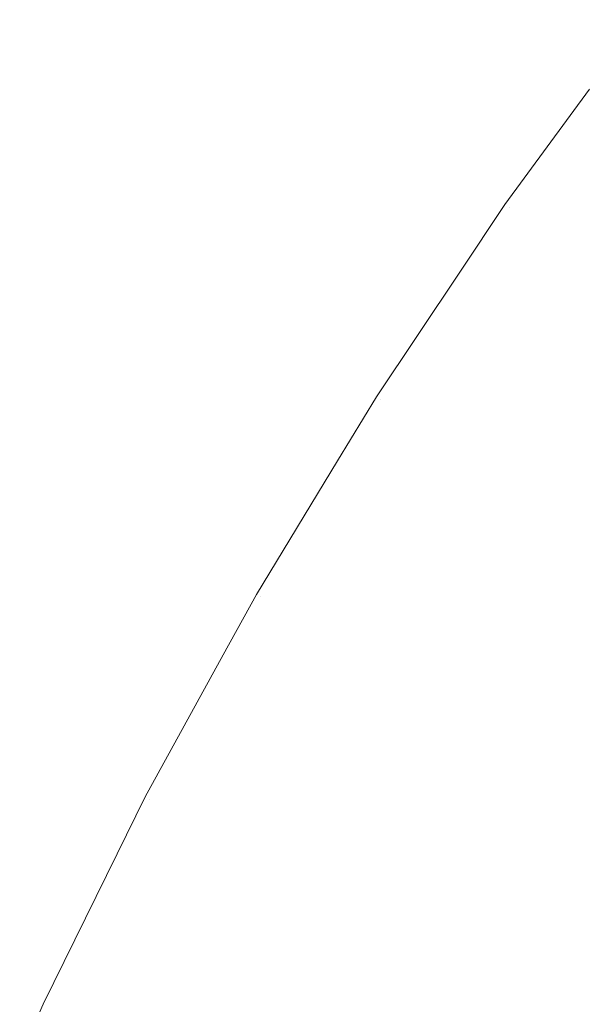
# Model space of a CAD drawing. Header units: centimetres. Extents: x -26 to 27.3, y 37.2 to 39.
# Tile 53 of 256: x -25.9508 to -25.9401, y 38.9424 to 38.961. Entities that reach past the tile are written whole.
import ezdxf

# ---------------------------------------------------------------- set-up
doc = ezdxf.new("R2010")
doc.units = ezdxf.units.CM
doc.header["$LTSCALE"] = 2.54
doc.layers.add('Lucido design-1', color=7, linetype='Continuous')

# ---------------------------------------------------------------- blocks, each defined once
blk = doc.blocks.new('Gruppo-6-1')
at = {"color": 7, "linetype": 'Continuous', "lineweight": 9}
for points, invisible_edges in [([(-25.940051, 38.959649, -349.382667), (-25.941649, 38.95747, -349.382667), (-25.94161, 38.957443, -349.379592), (-25.939032, 38.960959, -349.379592)], 14), ([(-25.940051, 38.959649, -373.34943), (-25.941649, 38.95747, -373.34943), (-25.94161, 38.957443, -373.346355), (-25.939032, 38.960959, -373.346355)], 14), ([(-25.938994, 38.96093, -349.987027), (-25.941571, 38.957415, -349.987027), (-25.941649, 38.95747, -349.982667), (-25.940051, 38.959649, -349.982667)], 11), ([(-25.938994, 38.96093, -373.95379), (-25.941571, 38.957415, -373.95379), (-25.941649, 38.95747, -373.94943), (-25.940051, 38.959649, -373.94943)], 11), ([(-25.941435, 38.95732, -349.375446), (-25.938862, 38.960829, -349.375446), (-25.939032, 38.960959, -349.379592), (-25.94161, 38.957443, -349.379592)], 15), ([(-25.941435, 38.95732, -373.342209), (-25.938862, 38.960829, -373.342209), (-25.939032, 38.960959, -373.346355), (-25.94161, 38.957443, -373.346355)], 15), ([(-25.941571, 38.957415, -349.987027), (-25.938994, 38.96093, -349.987027), (-25.938782, 38.960768, -349.991159), (-25.941353, 38.957262, -349.991159)], 15), ([(-25.941571, 38.957415, -373.95379), (-25.938994, 38.96093, -373.95379), (-25.938782, 38.960768, -373.957922), (-25.941353, 38.957262, -373.957922)], 15), ([(-25.941119, 38.957099, -349.37131), (-25.938556, 38.960594, -349.37131), (-25.938862, 38.960829, -349.375446), (-25.941435, 38.95732, -349.375446)], 15), ([(-25.941119, 38.957099, -373.338073), (-25.938556, 38.960594, -373.338073), (-25.938862, 38.960829, -373.342209), (-25.941435, 38.95732, -373.342209)], 15), ([(-25.941353, 38.957262, -349.991159), (-25.938782, 38.960768, -349.991159), (-25.938436, 38.960502, -349.995273), (-25.940995, 38.957012, -349.995273)], 15), ([(-25.941353, 38.957262, -373.957922), (-25.938782, 38.960768, -373.957922), (-25.938436, 38.960502, -373.962036), (-25.940995, 38.957012, -373.962036)], 15), ([(-25.940662, 38.956778, -349.367189), (-25.938113, 38.960255, -349.367189), (-25.938556, 38.960594, -349.37131), (-25.941119, 38.957099, -349.37131)], 15), ([(-25.940662, 38.956778, -373.333952), (-25.938113, 38.960255, -373.333952), (-25.938556, 38.960594, -373.338073), (-25.941119, 38.957099, -373.338073)], 15), ([(-25.940995, 38.957012, -349.995273), (-25.938436, 38.960502, -349.995273), (-25.937955, 38.960134, -349.999363), (-25.940499, 38.956665, -349.999363)], 15), ([(-25.940995, 38.957012, -373.962036), (-25.938436, 38.960502, -373.962036), (-25.937955, 38.960134, -373.966126), (-25.940499, 38.956665, -373.966126)], 15), ([(-25.940064, 38.95636, -349.363092), (-25.937534, 38.95981, -349.363092), (-25.938113, 38.960255, -349.367189), (-25.940662, 38.956778, -349.367189)], 15), ([(-25.940064, 38.95636, -373.329855), (-25.937534, 38.95981, -373.329855), (-25.938113, 38.960255, -373.333952), (-25.940662, 38.956778, -373.333952)], 15), ([(-25.940499, 38.956665, -349.999363), (-25.937955, 38.960134, -349.999363), (-25.937342, 38.959663, -350.00342), (-25.939865, 38.956221, -350.00342)], 15), ([(-25.940499, 38.956665, -373.966126), (-25.937955, 38.960134, -373.966126), (-25.937342, 38.959663, -373.970183), (-25.939865, 38.956221, -373.970183)], 15), ([(-25.939327, 38.955844, -349.359025), (-25.93682, 38.959262, -349.359025), (-25.937534, 38.95981, -349.363092), (-25.940064, 38.95636, -349.363092)], 15), ([(-25.939327, 38.955844, -373.325788), (-25.93682, 38.959262, -373.325788), (-25.937534, 38.95981, -373.329855), (-25.940064, 38.95636, -373.329855)], 15), ([(-25.941649, 38.95747, -349.382667), (-25.940051, 38.959649, -349.382667), (-25.940051, 38.959649, -349.982667), (-25.941649, 38.95747, -349.982667)], 10), ([(-25.941649, 38.95747, -373.34943), (-25.940051, 38.959649, -373.34943), (-25.940051, 38.959649, -373.94943), (-25.941649, 38.95747, -373.94943)], 10), ([(-25.942503, 38.956192, -349.382667), (-25.944073, 38.953842, -349.382667), (-25.944033, 38.953817, -349.379592), (-25.94161, 38.957443, -349.379592)], 14), ([(-25.942503, 38.956192, -373.34943), (-25.944073, 38.953842, -373.34943), (-25.944033, 38.953817, -373.346355), (-25.94161, 38.957443, -373.346355)], 14), ([(-25.941571, 38.957415, -349.987027), (-25.943993, 38.953791, -349.987027), (-25.944073, 38.953842, -349.982667), (-25.942503, 38.956192, -349.982667)], 11), ([(-25.941571, 38.957415, -373.95379), (-25.943993, 38.953791, -373.95379), (-25.944073, 38.953842, -373.94943), (-25.942503, 38.956192, -373.94943)], 11), ([(-25.943853, 38.953702, -349.375446), (-25.941435, 38.95732, -349.375446), (-25.94161, 38.957443, -349.379592), (-25.944033, 38.953817, -349.379592)], 15), ([(-25.943853, 38.953702, -373.342209), (-25.941435, 38.95732, -373.342209), (-25.94161, 38.957443, -373.346355), (-25.944033, 38.953817, -373.346355)], 15), ([(-25.943993, 38.953791, -349.987027), (-25.941571, 38.957415, -349.987027), (-25.941353, 38.957262, -349.991159), (-25.943768, 38.953648, -349.991159)], 15), ([(-25.943993, 38.953791, -373.95379), (-25.941571, 38.957415, -373.95379), (-25.941353, 38.957262, -373.957922), (-25.943768, 38.953648, -373.957922)], 15), ([(-25.943527, 38.953494, -349.37131), (-25.941119, 38.957099, -349.37131), (-25.941435, 38.95732, -349.375446), (-25.943853, 38.953702, -349.375446)], 15), ([(-25.943527, 38.953494, -373.338073), (-25.941119, 38.957099, -373.338073), (-25.941435, 38.95732, -373.342209), (-25.943853, 38.953702, -373.342209)], 15), ([(-25.94161, 38.957443, -349.379592), (-25.941649, 38.95747, -349.382667), (-25.942503, 38.956192, -349.382667)], 9), ([(-25.941649, 38.95747, -349.982667), (-25.942503, 38.956192, -349.982667), (-25.942503, 38.956192, -349.382667), (-25.941649, 38.95747, -349.382667)], 10), ([(-25.942503, 38.956192, -349.982667), (-25.941649, 38.95747, -349.982667), (-25.941571, 38.957415, -349.987027)], 10), ([(-25.94161, 38.957443, -373.346355), (-25.941649, 38.95747, -373.34943), (-25.942503, 38.956192, -373.34943)], 9), ([(-25.941649, 38.95747, -373.94943), (-25.942503, 38.956192, -373.94943), (-25.942503, 38.956192, -373.34943), (-25.941649, 38.95747, -373.34943)], 10), ([(-25.942503, 38.956192, -373.94943), (-25.941649, 38.95747, -373.94943), (-25.941571, 38.957415, -373.95379)], 10), ([(-25.943768, 38.953648, -349.991159), (-25.941353, 38.957262, -349.991159), (-25.940995, 38.957012, -349.995273), (-25.9434, 38.953413, -349.995273)], 15), ([(-25.943768, 38.953648, -373.957922), (-25.941353, 38.957262, -373.957922), (-25.940995, 38.957012, -373.962036), (-25.9434, 38.953413, -373.962036)], 15), ([(-25.943057, 38.953194, -349.367189), (-25.940662, 38.956778, -349.367189), (-25.941119, 38.957099, -349.37131), (-25.943527, 38.953494, -349.37131)], 15), ([(-25.943057, 38.953194, -373.333952), (-25.940662, 38.956778, -373.333952), (-25.941119, 38.957099, -373.338073), (-25.943527, 38.953494, -373.338073)], 15), ([(-25.9434, 38.953413, -349.995273), (-25.940995, 38.957012, -349.995273), (-25.940499, 38.956665, -349.999363), (-25.942889, 38.953088, -349.999363)], 15), ([(-25.9434, 38.953413, -373.962036), (-25.940995, 38.957012, -373.962036), (-25.940499, 38.956665, -373.966126), (-25.942889, 38.953088, -373.966126)], 15), ([(-25.942441, 38.952803, -349.363092), (-25.940064, 38.95636, -349.363092), (-25.940662, 38.956778, -349.367189), (-25.943057, 38.953194, -349.367189)], 15), ([(-25.942441, 38.952803, -373.329855), (-25.940064, 38.95636, -373.329855), (-25.940662, 38.956778, -373.333952), (-25.943057, 38.953194, -373.333952)], 15), ([(-25.942889, 38.953088, -349.999363), (-25.940499, 38.956665, -349.999363), (-25.939865, 38.956221, -350.00342), (-25.942237, 38.952672, -350.00342)], 15), ([(-25.942889, 38.953088, -373.966126), (-25.940499, 38.956665, -373.966126), (-25.939865, 38.956221, -373.970183), (-25.942237, 38.952672, -373.970183)], 15), ([(-25.941682, 38.952319, -349.359025), (-25.939327, 38.955844, -349.359025), (-25.940064, 38.95636, -349.363092), (-25.942441, 38.952803, -349.363092)], 15), ([(-25.941682, 38.952319, -373.325788), (-25.939327, 38.955844, -373.325788), (-25.940064, 38.95636, -373.329855), (-25.942441, 38.952803, -373.329855)], 15), ([(-25.942237, 38.952672, -350.00342), (-25.939865, 38.956221, -350.00342), (-25.939096, 38.955682, -350.007438), (-25.941444, 38.952167, -350.007438)], 15), ([(-25.942237, 38.952672, -373.970183), (-25.939865, 38.956221, -373.970183), (-25.939096, 38.955682, -373.974201), (-25.941444, 38.952167, -373.974201)], 15), ([(-25.944073, 38.953842, -349.382667), (-25.942503, 38.956192, -349.382667), (-25.942503, 38.956192, -349.982667), (-25.944073, 38.953842, -349.982667)], 10), ([(-25.944073, 38.953842, -373.34943), (-25.942503, 38.956192, -373.34943), (-25.942503, 38.956192, -373.94943), (-25.944073, 38.953842, -373.94943)], 10), ([(-25.94078, 38.951744, -349.354995), (-25.93845, 38.95523, -349.354995), (-25.939327, 38.955844, -349.359025), (-25.941682, 38.952319, -349.359025)], 15), ([(-25.94078, 38.951744, -373.321758), (-25.93845, 38.95523, -373.321758), (-25.939327, 38.955844, -373.325788), (-25.941682, 38.952319, -373.325788)], 15), ([(-25.941444, 38.952167, -350.007438), (-25.939096, 38.955682, -350.007438), (-25.938192, 38.955049, -350.011411), (-25.940513, 38.951574, -350.011411)], 15), ([(-25.941444, 38.952167, -373.974201), (-25.939096, 38.955682, -373.974201), (-25.938192, 38.955049, -373.978174), (-25.940513, 38.951574, -373.978174)], 15), ([(-25.939735, 38.951079, -349.35101), (-25.937436, 38.95452, -349.35101), (-25.93845, 38.95523, -349.354995), (-25.94078, 38.951744, -349.354995)], 15), ([(-25.939735, 38.951079, -373.317773), (-25.937436, 38.95452, -373.317773), (-25.93845, 38.95523, -373.321758), (-25.94078, 38.951744, -373.321758)], 15), ([(-25.940513, 38.951574, -350.011411), (-25.938192, 38.955049, -350.011411), (-25.937155, 38.954323, -350.015332), (-25.939446, 38.950895, -350.015332)], 15), ([(-25.940513, 38.951574, -373.978174), (-25.938192, 38.955049, -373.978174), (-25.937155, 38.954323, -373.982095), (-25.939446, 38.950895, -373.982095)], 15), ([(-25.944808, 38.95263, -349.382667), (-25.946336, 38.950112, -349.382667), (-25.946295, 38.950088, -349.379592), (-25.944033, 38.953817, -349.379592)], 14), ([(-25.944808, 38.95263, -373.34943), (-25.946336, 38.950112, -373.34943), (-25.946295, 38.950088, -373.346355), (-25.944033, 38.953817, -373.346355)], 14), ([(-25.943993, 38.953791, -349.987027), (-25.946254, 38.950064, -349.987027), (-25.946336, 38.950112, -349.982667), (-25.944808, 38.95263, -349.982667)], 11), ([(-25.943993, 38.953791, -373.95379), (-25.946254, 38.950064, -373.95379), (-25.946336, 38.950112, -373.94943), (-25.944808, 38.95263, -373.94943)], 11), ([(-25.94611, 38.949981, -349.375446), (-25.943853, 38.953702, -349.375446), (-25.944033, 38.953817, -349.379592), (-25.946295, 38.950088, -349.379592)], 15), ([(-25.94611, 38.949981, -373.342209), (-25.943853, 38.953702, -373.342209), (-25.944033, 38.953817, -373.346355), (-25.946295, 38.950088, -373.346355)], 15), ([(-25.946254, 38.950064, -349.987027), (-25.943993, 38.953791, -349.987027), (-25.943768, 38.953648, -349.991159), (-25.946023, 38.949931, -349.991159)], 15), ([(-25.946254, 38.950064, -373.95379), (-25.943993, 38.953791, -373.95379), (-25.943768, 38.953648, -373.957922), (-25.946023, 38.949931, -373.957922)], 15), ([(-25.944033, 38.953817, -349.379592), (-25.944073, 38.953842, -349.382667), (-25.944808, 38.95263, -349.382667)], 9), ([(-25.944073, 38.953842, -349.982667), (-25.944808, 38.95263, -349.982667), (-25.944808, 38.95263, -349.382667), (-25.944073, 38.953842, -349.382667)], 10), ([(-25.944808, 38.95263, -349.982667), (-25.944073, 38.953842, -349.982667), (-25.943993, 38.953791, -349.987027)], 10), ([(-25.944033, 38.953817, -373.346355), (-25.944073, 38.953842, -373.34943), (-25.944808, 38.95263, -373.34943)], 9), ([(-25.944073, 38.953842, -373.94943), (-25.944808, 38.95263, -373.94943), (-25.944808, 38.95263, -373.34943), (-25.944073, 38.953842, -373.34943)], 10), ([(-25.944808, 38.95263, -373.94943), (-25.944073, 38.953842, -373.94943), (-25.943993, 38.953791, -373.95379)], 10), ([(-25.945776, 38.949789, -349.37131), (-25.943527, 38.953494, -349.37131), (-25.943853, 38.953702, -349.375446), (-25.94611, 38.949981, -349.375446)], 15), ([(-25.945776, 38.949789, -373.338073), (-25.943527, 38.953494, -373.338073), (-25.943853, 38.953702, -373.342209), (-25.94611, 38.949981, -373.342209)], 15), ([(-25.946023, 38.949931, -349.991159), (-25.943768, 38.953648, -349.991159), (-25.9434, 38.953413, -349.995273), (-25.945645, 38.949713, -349.995273)], 15), ([(-25.946023, 38.949931, -373.957922), (-25.943768, 38.953648, -373.957922), (-25.9434, 38.953413, -373.962036), (-25.945645, 38.949713, -373.962036)], 15), ([(-25.945293, 38.949509, -349.367189), (-25.943057, 38.953194, -349.367189), (-25.943527, 38.953494, -349.37131), (-25.945776, 38.949789, -349.37131)], 15), ([(-25.945293, 38.949509, -373.333952), (-25.943057, 38.953194, -373.333952), (-25.943527, 38.953494, -373.338073), (-25.945776, 38.949789, -373.338073)], 15), ([(-25.945645, 38.949713, -349.995273), (-25.9434, 38.953413, -349.995273), (-25.942889, 38.953088, -349.999363), (-25.945121, 38.94941, -349.999363)], 15), ([(-25.945645, 38.949713, -373.962036), (-25.9434, 38.953413, -373.962036), (-25.942889, 38.953088, -373.966126), (-25.945121, 38.94941, -373.966126)], 15), ([(-25.944661, 38.949145, -349.363092), (-25.942441, 38.952803, -349.363092), (-25.943057, 38.953194, -349.367189), (-25.945293, 38.949509, -349.367189)], 15), ([(-25.944661, 38.949145, -373.329855), (-25.942441, 38.952803, -373.329855), (-25.943057, 38.953194, -373.333952), (-25.945293, 38.949509, -373.333952)], 15), ([(-25.945121, 38.94941, -349.999363), (-25.942889, 38.953088, -349.999363), (-25.942237, 38.952672, -350.00342), (-25.944451, 38.949023, -350.00342)], 15), ([(-25.945121, 38.94941, -373.966126), (-25.942889, 38.953088, -373.966126), (-25.942237, 38.952672, -373.970183), (-25.944451, 38.949023, -373.970183)], 15), ([(-25.943881, 38.948695, -349.359025), (-25.941682, 38.952319, -349.359025), (-25.942441, 38.952803, -349.363092), (-25.944661, 38.949145, -349.363092)], 15), ([(-25.943881, 38.948695, -373.325788), (-25.941682, 38.952319, -373.325788), (-25.942441, 38.952803, -373.329855), (-25.944661, 38.949145, -373.329855)], 15), ([(-25.944451, 38.949023, -350.00342), (-25.942237, 38.952672, -350.00342), (-25.941444, 38.952167, -350.007438), (-25.943637, 38.948554, -350.007438)], 15), ([(-25.944451, 38.949023, -373.970183), (-25.942237, 38.952672, -373.970183), (-25.941444, 38.952167, -373.974201), (-25.943637, 38.948554, -373.974201)], 15), ([(-25.946336, 38.950112, -349.382667), (-25.944808, 38.95263, -349.382667), (-25.944808, 38.95263, -349.982667), (-25.946336, 38.950112, -349.982667)], 10), ([(-25.946336, 38.950112, -373.34943), (-25.944808, 38.95263, -373.34943), (-25.944808, 38.95263, -373.94943), (-25.946336, 38.950112, -373.94943)], 10), ([(-25.942955, 38.94816, -349.354995), (-25.94078, 38.951744, -349.354995), (-25.941682, 38.952319, -349.359025), (-25.943881, 38.948695, -349.359025)], 15), ([(-25.942955, 38.94816, -373.321758), (-25.94078, 38.951744, -373.321758), (-25.941682, 38.952319, -373.325788), (-25.943881, 38.948695, -373.325788)], 15), ([(-25.943637, 38.948554, -350.007438), (-25.941444, 38.952167, -350.007438), (-25.940513, 38.951574, -350.011411), (-25.942681, 38.948002, -350.011411)], 15), ([(-25.943637, 38.948554, -373.974201), (-25.941444, 38.952167, -373.974201), (-25.940513, 38.951574, -373.978174), (-25.942681, 38.948002, -373.978174)], 15), ([(-25.941882, 38.947541, -349.35101), (-25.939735, 38.951079, -349.35101), (-25.94078, 38.951744, -349.354995), (-25.942955, 38.94816, -349.354995)], 15), ([(-25.941882, 38.947541, -373.317773), (-25.939735, 38.951079, -373.317773), (-25.94078, 38.951744, -373.321758), (-25.942955, 38.94816, -373.321758)], 15), ([(-25.942681, 38.948002, -350.011411), (-25.940513, 38.951574, -350.011411), (-25.939446, 38.950895, -350.015332), (-25.941586, 38.947369, -350.015332)], 15), ([(-25.942681, 38.948002, -373.978174), (-25.940513, 38.951574, -373.978174), (-25.939446, 38.950895, -373.982095), (-25.941586, 38.947369, -373.982095)], 15), ([(-25.940666, 38.946838, -349.347077), (-25.938551, 38.950324, -349.347077), (-25.939735, 38.951079, -349.35101), (-25.941882, 38.947541, -349.35101)], 15), ([(-25.940666, 38.946838, -373.31384), (-25.938551, 38.950324, -373.31384), (-25.939735, 38.951079, -373.317773), (-25.941882, 38.947541, -373.317773)], 15), ([(-25.941586, 38.947369, -350.015332), (-25.939446, 38.950895, -350.015332), (-25.938245, 38.950129, -350.019194), (-25.940352, 38.946657, -350.019194)], 15), ([(-25.941586, 38.947369, -373.982095), (-25.939446, 38.950895, -373.982095), (-25.938245, 38.950129, -373.985957), (-25.940352, 38.946657, -373.985957)], 15), ([(-25.939307, 38.946054, -349.343202), (-25.937227, 38.949481, -349.343202), (-25.938551, 38.950324, -349.347077), (-25.940666, 38.946838, -349.347077)], 15), ([(-25.939307, 38.946054, -373.309965), (-25.937227, 38.949481, -373.309965), (-25.938551, 38.950324, -373.31384), (-25.940666, 38.946838, -373.31384)], 15), ([(-25.946964, 38.948969, -349.382667), (-25.948435, 38.946287, -349.382667), (-25.948393, 38.946265, -349.379592), (-25.946295, 38.950088, -349.379592)], 14), ([(-25.946964, 38.948969, -373.34943), (-25.948435, 38.946287, -373.34943), (-25.948393, 38.946265, -373.346355), (-25.946295, 38.950088, -373.346355)], 14), ([(-25.948203, 38.946166, -349.375446), (-25.94611, 38.949981, -349.375446), (-25.946295, 38.950088, -349.379592), (-25.948393, 38.946265, -349.379592)], 15), ([(-25.948203, 38.946166, -373.342209), (-25.94611, 38.949981, -373.342209), (-25.946295, 38.950088, -373.346355), (-25.948393, 38.946265, -373.346355)], 15), ([(-25.946295, 38.950088, -349.379592), (-25.946336, 38.950112, -349.382667), (-25.946964, 38.948969, -349.382667)], 9), ([(-25.946336, 38.950112, -349.982667), (-25.946964, 38.948969, -349.982667), (-25.946964, 38.948969, -349.382667), (-25.946336, 38.950112, -349.382667)], 10), ([(-25.946964, 38.948969, -349.982667), (-25.946336, 38.950112, -349.982667), (-25.946254, 38.950064, -349.987027)], 10), ([(-25.946295, 38.950088, -373.346355), (-25.946336, 38.950112, -373.34943), (-25.946964, 38.948969, -373.34943)], 9), ([(-25.946336, 38.950112, -373.94943), (-25.946964, 38.948969, -373.94943), (-25.946964, 38.948969, -373.34943), (-25.946336, 38.950112, -373.34943)], 10), ([(-25.946964, 38.948969, -373.94943), (-25.946336, 38.950112, -373.94943), (-25.946254, 38.950064, -373.95379)], 10), ([(-25.940352, 38.946657, -350.019194), (-25.938245, 38.950129, -350.019194), (-25.936912, 38.94928, -350.02299), (-25.938983, 38.945867, -350.02299)], 15), ([(-25.940352, 38.946657, -373.985957), (-25.938245, 38.950129, -373.985957), (-25.936912, 38.94928, -373.989753), (-25.938983, 38.945867, -373.989753)], 15), ([(-25.946254, 38.950064, -349.987027), (-25.94835, 38.946243, -349.987027), (-25.948435, 38.946287, -349.982667), (-25.946964, 38.948969, -349.982667)], 11), ([(-25.946254, 38.950064, -373.95379), (-25.94835, 38.946243, -373.95379), (-25.948435, 38.946287, -373.94943), (-25.946964, 38.948969, -373.94943)], 11), ([(-25.94835, 38.946243, -349.987027), (-25.946254, 38.950064, -349.987027), (-25.946023, 38.949931, -349.991159), (-25.948114, 38.94612, -349.991159)], 15), ([(-25.94835, 38.946243, -373.95379), (-25.946254, 38.950064, -373.95379), (-25.946023, 38.949931, -373.957922), (-25.948114, 38.94612, -373.957922)], 15), ([(-25.947861, 38.945988, -349.37131), (-25.945776, 38.949789, -349.37131), (-25.94611, 38.949981, -349.375446), (-25.948203, 38.946166, -349.375446)], 15), ([(-25.947861, 38.945988, -373.338073), (-25.945776, 38.949789, -373.338073), (-25.94611, 38.949981, -373.342209), (-25.948203, 38.946166, -373.342209)], 15), ([(-25.948114, 38.94612, -349.991159), (-25.946023, 38.949931, -349.991159), (-25.945645, 38.949713, -349.995273), (-25.947727, 38.945918, -349.995273)], 15), ([(-25.948114, 38.94612, -373.957922), (-25.946023, 38.949931, -373.957922), (-25.945645, 38.949713, -373.962036), (-25.947727, 38.945918, -373.962036)], 15), ([(-25.947366, 38.94573, -349.367189), (-25.945293, 38.949509, -349.367189), (-25.945776, 38.949789, -349.37131), (-25.947861, 38.945988, -349.37131)], 15), ([(-25.947366, 38.94573, -373.333952), (-25.945293, 38.949509, -373.333952), (-25.945776, 38.949789, -373.338073), (-25.947861, 38.945988, -373.338073)], 15), ([(-25.947727, 38.945918, -349.995273), (-25.945645, 38.949713, -349.995273), (-25.945121, 38.94941, -349.999363), (-25.94719, 38.945639, -349.999363)], 15), ([(-25.947727, 38.945918, -373.962036), (-25.945645, 38.949713, -373.962036), (-25.945121, 38.94941, -373.966126), (-25.94719, 38.945639, -373.966126)], 15), ([(-25.946719, 38.945394, -349.363092), (-25.944661, 38.949145, -349.363092), (-25.945293, 38.949509, -349.367189), (-25.947366, 38.94573, -349.367189)], 15), ([(-25.946719, 38.945394, -373.329855), (-25.944661, 38.949145, -373.329855), (-25.945293, 38.949509, -373.333952), (-25.947366, 38.94573, -373.333952)], 15), ([(-25.94719, 38.945639, -349.999363), (-25.945121, 38.94941, -349.999363), (-25.944451, 38.949023, -350.00342), (-25.946504, 38.945282, -350.00342)], 15), ([(-25.94719, 38.945639, -373.966126), (-25.945121, 38.94941, -373.966126), (-25.944451, 38.949023, -373.970183), (-25.946504, 38.945282, -373.970183)], 15), ([(-25.94592, 38.944978, -349.359025), (-25.943881, 38.948695, -349.359025), (-25.944661, 38.949145, -349.363092), (-25.946719, 38.945394, -349.363092)], 15), ([(-25.94592, 38.944978, -373.325788), (-25.943881, 38.948695, -373.325788), (-25.944661, 38.949145, -373.329855), (-25.946719, 38.945394, -373.329855)], 15), ([(-25.948435, 38.946287, -349.382667), (-25.946964, 38.948969, -349.382667), (-25.946964, 38.948969, -349.982667), (-25.948435, 38.946287, -349.982667)], 10), ([(-25.948435, 38.946287, -373.34943), (-25.946964, 38.948969, -373.34943), (-25.946964, 38.948969, -373.94943), (-25.948435, 38.946287, -373.94943)], 10), ([(-25.946504, 38.945282, -350.00342), (-25.944451, 38.949023, -350.00342), (-25.943637, 38.948554, -350.007438), (-25.94567, 38.944848, -350.007438)], 15), ([(-25.946504, 38.945282, -373.970183), (-25.944451, 38.949023, -373.970183), (-25.943637, 38.948554, -373.974201), (-25.94567, 38.944848, -373.974201)], 15), ([(-25.944971, 38.944484, -349.354995), (-25.942955, 38.94816, -349.354995), (-25.943881, 38.948695, -349.359025), (-25.94592, 38.944978, -349.359025)], 15), ([(-25.944971, 38.944484, -373.321758), (-25.942955, 38.94816, -373.321758), (-25.943881, 38.948695, -373.325788), (-25.94592, 38.944978, -373.325788)], 15), ([(-25.94567, 38.944848, -350.007438), (-25.943637, 38.948554, -350.007438), (-25.942681, 38.948002, -350.011411), (-25.944691, 38.944338, -350.011411)], 15), ([(-25.94567, 38.944848, -373.974201), (-25.943637, 38.948554, -373.974201), (-25.942681, 38.948002, -373.978174), (-25.944691, 38.944338, -373.978174)], 15), ([(-25.943873, 38.943912, -349.35101), (-25.941882, 38.947541, -349.35101), (-25.942955, 38.94816, -349.354995), (-25.944971, 38.944484, -349.354995)], 15), ([(-25.943873, 38.943912, -373.317773), (-25.941882, 38.947541, -373.317773), (-25.942955, 38.94816, -373.321758), (-25.944971, 38.944484, -373.321758)], 15), ([(-25.944691, 38.944338, -350.011411), (-25.942681, 38.948002, -350.011411), (-25.941586, 38.947369, -350.015332), (-25.943569, 38.943754, -350.015332)], 15), ([(-25.944691, 38.944338, -373.978174), (-25.942681, 38.948002, -373.978174), (-25.941586, 38.947369, -373.982095), (-25.943569, 38.943754, -373.982095)], 15), ([(-25.942627, 38.943264, -349.347077), (-25.940666, 38.946838, -349.347077), (-25.941882, 38.947541, -349.35101), (-25.943873, 38.943912, -349.35101)], 15), ([(-25.942627, 38.943264, -373.31384), (-25.940666, 38.946838, -373.31384), (-25.941882, 38.947541, -373.317773), (-25.943873, 38.943912, -373.317773)], 15), ([(-25.943569, 38.943754, -350.015332), (-25.941586, 38.947369, -350.015332), (-25.940352, 38.946657, -350.019194), (-25.942306, 38.943096, -350.019194)], 15), ([(-25.943569, 38.943754, -373.982095), (-25.941586, 38.947369, -373.982095), (-25.940352, 38.946657, -373.985957), (-25.942306, 38.943096, -373.985957)], 15), ([(-25.941235, 38.942539, -349.343202), (-25.939307, 38.946054, -349.343202), (-25.940666, 38.946838, -349.347077), (-25.942627, 38.943264, -349.347077)], 15), ([(-25.941235, 38.942539, -373.309965), (-25.939307, 38.946054, -373.309965), (-25.940666, 38.946838, -373.31384), (-25.942627, 38.943264, -373.31384)], 15), ([(-25.942306, 38.943096, -350.019194), (-25.940352, 38.946657, -350.019194), (-25.938983, 38.945867, -350.02299), (-25.940904, 38.942366, -350.02299)], 15), ([(-25.942306, 38.943096, -373.985957), (-25.940352, 38.946657, -373.985957), (-25.938983, 38.945867, -373.989753), (-25.940904, 38.942366, -373.989753)], 15), ([(-25.948964, 38.945214, -349.382667), (-25.950364, 38.942374, -349.382667), (-25.950322, 38.942354, -349.379592), (-25.948393, 38.946265, -349.379592)], 14), ([(-25.948964, 38.945214, -373.34943), (-25.950364, 38.942374, -373.34943), (-25.950322, 38.942354, -373.346355), (-25.948393, 38.946265, -373.346355)], 14), ([(-25.94835, 38.946243, -349.987027), (-25.950278, 38.942334, -349.987027), (-25.950364, 38.942374, -349.982667), (-25.948964, 38.945214, -349.982667)], 11), ([(-25.94835, 38.946243, -373.95379), (-25.950278, 38.942334, -373.95379), (-25.950364, 38.942374, -373.94943), (-25.948964, 38.945214, -373.94943)], 11), ([(-25.950128, 38.942264, -349.375446), (-25.948203, 38.946166, -349.375446), (-25.948393, 38.946265, -349.379592), (-25.950322, 38.942354, -349.379592)], 15), ([(-25.950128, 38.942264, -373.342209), (-25.948203, 38.946166, -373.342209), (-25.948393, 38.946265, -373.346355), (-25.950322, 38.942354, -373.346355)], 15), ([(-25.950278, 38.942334, -349.987027), (-25.94835, 38.946243, -349.987027), (-25.948114, 38.94612, -349.991159), (-25.950037, 38.942221, -349.991159)], 15), ([(-25.950278, 38.942334, -373.95379), (-25.94835, 38.946243, -373.95379), (-25.948114, 38.94612, -373.957922), (-25.950037, 38.942221, -373.957922)], 15), ([(-25.949778, 38.9421, -349.37131), (-25.947861, 38.945988, -349.37131), (-25.948203, 38.946166, -349.375446), (-25.950128, 38.942264, -349.375446)], 15), ([(-25.949778, 38.9421, -373.338073), (-25.947861, 38.945988, -373.338073), (-25.948203, 38.946166, -373.342209), (-25.950128, 38.942264, -373.342209)], 15), ([(-25.948393, 38.946265, -349.379592), (-25.948435, 38.946287, -349.382667), (-25.948964, 38.945214, -349.382667)], 9), ([(-25.948435, 38.946287, -349.982667), (-25.948964, 38.945214, -349.982667), (-25.948964, 38.945214, -349.382667), (-25.948435, 38.946287, -349.382667)], 10), ([(-25.948964, 38.945214, -349.982667), (-25.948435, 38.946287, -349.982667), (-25.94835, 38.946243, -349.987027)], 10), ([(-25.948393, 38.946265, -373.346355), (-25.948435, 38.946287, -373.34943), (-25.948964, 38.945214, -373.34943)], 9), ([(-25.948435, 38.946287, -373.94943), (-25.948964, 38.945214, -373.94943), (-25.948964, 38.945214, -373.34943), (-25.948435, 38.946287, -373.34943)], 10), ([(-25.948964, 38.945214, -373.94943), (-25.948435, 38.946287, -373.94943), (-25.94835, 38.946243, -373.95379)], 10), ([(-25.950037, 38.942221, -349.991159), (-25.948114, 38.94612, -349.991159), (-25.947727, 38.945918, -349.995273), (-25.949641, 38.942037, -349.995273)], 15), ([(-25.950037, 38.942221, -373.957922), (-25.948114, 38.94612, -373.957922), (-25.947727, 38.945918, -373.962036), (-25.949641, 38.942037, -373.962036)], 15), ([(-25.949272, 38.941865, -349.367189), (-25.947366, 38.94573, -349.367189), (-25.947861, 38.945988, -349.37131), (-25.949778, 38.9421, -349.37131)], 15), ([(-25.949272, 38.941865, -373.333952), (-25.947366, 38.94573, -373.333952), (-25.947861, 38.945988, -373.338073), (-25.949778, 38.9421, -373.338073)], 15), ([(-25.939699, 38.941739, -349.339392), (-25.937807, 38.945188, -349.339392), (-25.939307, 38.946054, -349.343202), (-25.941235, 38.942539, -349.343202)], 15), ([(-25.939699, 38.941739, -373.306155), (-25.937807, 38.945188, -373.306155), (-25.939307, 38.946054, -373.309965), (-25.941235, 38.942539, -373.309965)], 15), ([(-25.949641, 38.942037, -349.995273), (-25.947727, 38.945918, -349.995273), (-25.94719, 38.945639, -349.999363), (-25.949092, 38.941781, -349.999363)], 15), ([(-25.949641, 38.942037, -373.962036), (-25.947727, 38.945918, -373.962036), (-25.94719, 38.945639, -373.966126), (-25.949092, 38.941781, -373.966126)], 15), ([(-25.940904, 38.942366, -350.02299), (-25.938983, 38.945867, -350.02299), (-25.937482, 38.945, -350.026716), (-25.939366, 38.941566, -350.026716)], 15), ([(-25.940904, 38.942366, -373.989753), (-25.938983, 38.945867, -373.989753), (-25.937482, 38.945, -373.993479), (-25.939366, 38.941566, -373.993479)], 15), ([(-25.948611, 38.941556, -349.363092), (-25.946719, 38.945394, -349.363092), (-25.947366, 38.94573, -349.367189), (-25.949272, 38.941865, -349.367189)], 15), ([(-25.948611, 38.941556, -373.329855), (-25.946719, 38.945394, -373.329855), (-25.947366, 38.94573, -373.333952), (-25.949272, 38.941865, -373.333952)], 15), ([(-25.949092, 38.941781, -349.999363), (-25.94719, 38.945639, -349.999363), (-25.946504, 38.945282, -350.00342), (-25.948391, 38.941454, -350.00342)], 15), ([(-25.949092, 38.941781, -373.966126), (-25.94719, 38.945639, -373.966126), (-25.946504, 38.945282, -373.970183), (-25.948391, 38.941454, -373.970183)], 15), ([(-25.947795, 38.941176, -349.359025), (-25.94592, 38.944978, -349.359025), (-25.946719, 38.945394, -349.363092), (-25.948611, 38.941556, -349.363092)], 15), ([(-25.947795, 38.941176, -373.325788), (-25.94592, 38.944978, -373.325788), (-25.946719, 38.945394, -373.329855), (-25.948611, 38.941556, -373.329855)], 15), ([(-25.948391, 38.941454, -350.00342), (-25.946504, 38.945282, -350.00342), (-25.94567, 38.944848, -350.007438), (-25.94754, 38.941057, -350.007438)], 15), ([(-25.948391, 38.941454, -373.970183), (-25.946504, 38.945282, -373.970183), (-25.94567, 38.944848, -373.974201), (-25.94754, 38.941057, -373.974201)], 15), ([(-25.950364, 38.942374, -349.382667), (-25.948964, 38.945214, -349.382667), (-25.948964, 38.945214, -349.982667), (-25.950364, 38.942374, -349.982667)], 10), ([(-25.950364, 38.942374, -373.34943), (-25.948964, 38.945214, -373.34943), (-25.948964, 38.945214, -373.94943), (-25.950364, 38.942374, -373.94943)], 10), ([(-25.946826, 38.940724, -349.354995), (-25.944971, 38.944484, -349.354995), (-25.94592, 38.944978, -349.359025), (-25.947795, 38.941176, -349.359025)], 15), ([(-25.946826, 38.940724, -373.321758), (-25.944971, 38.944484, -373.321758), (-25.94592, 38.944978, -373.325788), (-25.947795, 38.941176, -373.325788)], 15), ([(-25.94754, 38.941057, -350.007438), (-25.94567, 38.944848, -350.007438), (-25.944691, 38.944338, -350.011411), (-25.94654, 38.94059, -350.011411)], 15), ([(-25.94754, 38.941057, -373.974201), (-25.94567, 38.944848, -373.974201), (-25.944691, 38.944338, -373.978174), (-25.94654, 38.94059, -373.978174)], 15), ([(-25.945703, 38.9402, -349.35101), (-25.943873, 38.943912, -349.35101), (-25.944971, 38.944484, -349.354995), (-25.946826, 38.940724, -349.354995)], 15), ([(-25.945703, 38.9402, -373.317773), (-25.943873, 38.943912, -373.317773), (-25.944971, 38.944484, -373.321758), (-25.946826, 38.940724, -373.321758)], 15), ([(-25.94654, 38.94059, -350.011411), (-25.944691, 38.944338, -350.011411), (-25.943569, 38.943754, -350.015332), (-25.945393, 38.940056, -350.015332)], 15), ([(-25.94654, 38.94059, -373.978174), (-25.944691, 38.944338, -373.978174), (-25.943569, 38.943754, -373.982095), (-25.945393, 38.940056, -373.982095)], 15), ([(-25.94443, 38.939607, -349.347077), (-25.942627, 38.943264, -349.347077), (-25.943873, 38.943912, -349.35101), (-25.945703, 38.9402, -349.35101)], 15), ([(-25.94443, 38.939607, -373.31384), (-25.942627, 38.943264, -373.31384), (-25.943873, 38.943912, -373.317773), (-25.945703, 38.9402, -373.317773)], 15), ([(-25.945393, 38.940056, -350.015332), (-25.943569, 38.943754, -350.015332), (-25.942306, 38.943096, -350.019194), (-25.944102, 38.939454, -350.019194)], 15), ([(-25.945393, 38.940056, -373.982095), (-25.943569, 38.943754, -373.982095), (-25.942306, 38.943096, -373.985957), (-25.944102, 38.939454, -373.985957)], 15), ([(-25.943008, 38.938944, -349.343202), (-25.941235, 38.942539, -349.343202), (-25.942627, 38.943264, -349.347077), (-25.94443, 38.939607, -349.347077)], 15), ([(-25.943008, 38.938944, -373.309965), (-25.941235, 38.942539, -373.309965), (-25.942627, 38.943264, -373.31384), (-25.94443, 38.939607, -373.31384)], 15), ([(-25.944102, 38.939454, -350.019194), (-25.942306, 38.943096, -350.019194), (-25.940904, 38.942366, -350.02299), (-25.94267, 38.938786, -350.02299)], 15), ([(-25.944102, 38.939454, -373.985957), (-25.942306, 38.943096, -373.985957), (-25.940904, 38.942366, -373.989753), (-25.94267, 38.938786, -373.989753)], 15), ([(-25.941439, 38.938212, -349.339392), (-25.939699, 38.941739, -349.339392), (-25.941235, 38.942539, -349.343202), (-25.943008, 38.938944, -349.343202)], 15), ([(-25.941439, 38.938212, -373.306155), (-25.939699, 38.941739, -373.306155), (-25.941235, 38.942539, -373.309965), (-25.943008, 38.938944, -373.309965)], 15), ([(-25.950364, 38.942374, -349.982667), (-25.950805, 38.941373, -349.982667), (-25.950805, 38.941373, -349.382667), (-25.950364, 38.942374, -349.382667)], 10), ([(-25.950364, 38.942374, -373.94943), (-25.950805, 38.941373, -373.94943), (-25.950805, 38.941373, -373.34943), (-25.950364, 38.942374, -373.34943)], 10)]:
    blk.add_3dface(points, dxfattribs=dict(at, invisible_edges=invisible_edges))

msp = doc.modelspace()

# ---------------------------------------------------------------- block references
at = {"layer": 'Lucido design-1', "color": 7}
msp.add_blockref('Gruppo-6-1', (0, 0), dxfattribs=at)

doc.saveas('drawing.dxf')
